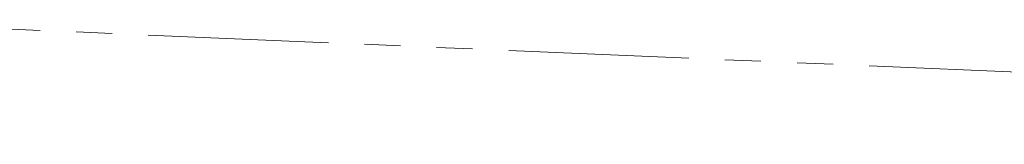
# Model space of a CAD drawing. Header units: millimetres. Extents: x 812 to 183790, y 13 to 580968.
# Tile 68 of 256: x 182498.16 to 182515.22, y 580814.8 to 580816.96. Entities that reach past the tile are written whole.
import ezdxf

# ---------------------------------------------------------------- set-up
doc = ezdxf.new("R2010")
doc.units = ezdxf.units.MM
doc.header["$LTSCALE"] = 5
doc.linetypes.add('PHANTOM2', pattern=[1.25, 0.625, -0.125, 0.125, -0.125, 0.125, -0.125])
doc.layers.add('046 GEMENGD STELSEL', color=252, linetype='PHANTOM2', lineweight=0)

msp = doc.modelspace()

# ---------------------------------------------------------------- linework, layer by layer
at = {"layer": '046 GEMENGD STELSEL', "flags": 128}
msp.add_lwpolyline([(182494.146199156, 580816.9639684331), (182544.717, 580814.799)], dxfattribs=at)

doc.saveas('drawing.dxf')
